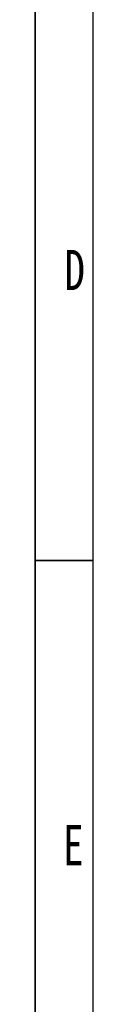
# Model space of a CAD drawing. Header units: millimetres. Extents: x 0 to 4212, y 0 to 2970.
# Tile 2 of 36: x 0 to 50, y 599 to 1455. Entities that reach past the tile are written whole.
import ezdxf

# ---------------------------------------------------------------- set-up
doc = ezdxf.new("R2010")
doc.units = ezdxf.units.MM
doc.header["$LTSCALE"] = 10
doc.linetypes.add('SLD-实线', pattern=[0])
doc.layers.add('轮廓实线层', color=7, linetype='SLD-实线', lineweight=35)
doc.styles.add('SLDTEXTSTYLE3', font='hyswlongfangsong.ttf')

msp = doc.modelspace()

# ---------------------------------------------------------------- linework, layer by layer
at = {"layer": '轮廓实线层', "color": 7}
msp.add_line((0, 2970), (0, 0), dxfattribs=at)
at = {"layer": '轮廓实线层', "color": 7, "lineweight": 25}
msp.add_line((50, 2920), (50, 50), dxfattribs=at)
at = {"layer": '轮廓实线层'}
msp.add_line((50, 985), (0, 985), dxfattribs=at)

# ---------------------------------------------------------------- texts
at = {"layer": '轮廓实线层', "char_height": 35, "attachment_point": 2, "style": 'SLDTEXTSTYLE3'}
for s, insert in [('D', (34.297, 1255.207)), ('E', (33.179, 755.207))]:
    msp.add_mtext(s, dxfattribs=dict(at, insert=insert))

doc.saveas('drawing.dxf')
